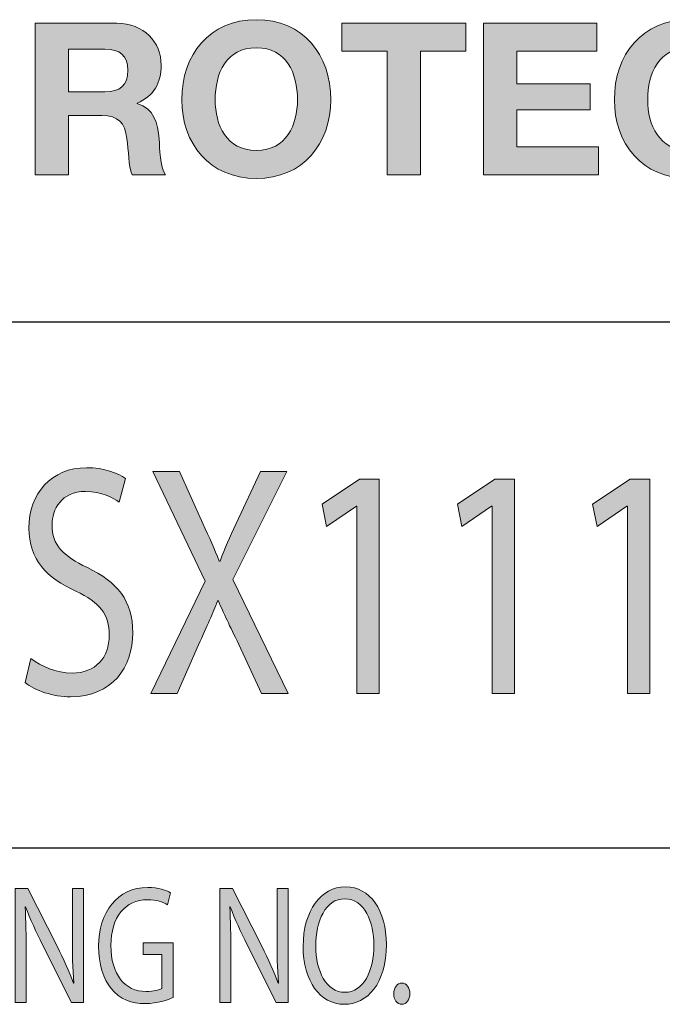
# Model space of a CAD drawing. Header units: inches. Extents: x -3.1 to 15.2, y -1.5 to 10.6.
# Tile 72 of 88: x 12.205 to 12.679, y -0.442 to 0.283. Entities that reach past the tile are written whole.
import ezdxf

# ---------------------------------------------------------------- set-up
doc = ezdxf.new("R2010")
doc.units = ezdxf.units.IN
doc.header["$MEASUREMENT"] = 0
doc.layers.add('chop', color=7, linetype='Continuous')

# ---------------------------------------------------------------- blocks, each defined once
blk = doc.blocks.new('block 3071')
at = {"layer": 'chop', "true_color": 0xffffff}
h = blk.add_hatch(color=7, dxfattribs=at)
h.dxf.hatch_style = 2
edge = h.paths.add_edge_path()
edge.add_spline(control_points=[(11.91813, -0.35825), (11.92341, -0.35725), (11.92969, -0.3565), (11.93656, -0.3565), (11.94902, -0.3565), (11.95787, -0.36011), (11.96376, -0.36696), (11.96973, -0.37379), (11.97321, -0.3835), (11.97321, -0.39705), (11.97321, -0.41074), (11.96984, -0.42194), (11.96356, -0.42965), (11.95728, -0.43749), (11.94691, -0.44172), (11.93387, -0.44172), (11.92769, -0.44172), (11.92251, -0.44135), (11.91813, -0.44073), (11.91813, -0.44073), (11.91813, -0.35825), (11.91813, -0.35825)], knot_values=[0, 0, 0, 0, 1, 1, 1, 2, 2, 2, 3, 3, 3, 4, 4, 4, 5, 5, 5, 6, 6, 6, 7, 7, 7, 7], degree=3, periodic=1)
edge = h.paths.add_edge_path()
edge.add_spline(control_points=[(11.9268, -0.43239), (11.929, -0.43289), (11.93218, -0.43301), (11.93556, -0.43301), (11.95409, -0.43301), (11.96415, -0.42007), (11.96415, -0.39743), (11.96425, -0.37766), (11.95528, -0.36509), (11.93696, -0.36509), (11.93248, -0.36509), (11.92909, -0.36559), (11.9268, -0.36621), (11.9268, -0.36621), (11.9268, -0.43239), (11.9268, -0.43239)], knot_values=[0, 0, 0, 0, 1, 1, 1, 2, 2, 2, 3, 3, 3, 4, 4, 4, 5, 5, 5, 5], degree=3, periodic=1)
h = blk.add_hatch(color=7, dxfattribs=at)
h.dxf.hatch_style = 2
edge = h.paths.add_edge_path()
edge.add_spline(control_points=[(11.9844, -0.35825), (11.98878, -0.35712), (11.99506, -0.3565), (12.00104, -0.3565), (12.01031, -0.3565), (12.01628, -0.35862), (12.02047, -0.36335), (12.02384, -0.36708), (12.02574, -0.3728), (12.02574, -0.37927), (12.02574, -0.39034), (12.02017, -0.39768), (12.01309, -0.40066), (12.01309, -0.40066), (12.01309, -0.40104), (12.01309, -0.40104), (12.01827, -0.40328), (12.02136, -0.40925), (12.02295, -0.41796), (12.02515, -0.42965), (12.02673, -0.43774), (12.02813, -0.44097), (12.02813, -0.44097), (12.01917, -0.44097), (12.01917, -0.44097), (12.01807, -0.43861), (12.01657, -0.4314), (12.01469, -0.42094), (12.0127, -0.40937), (12.0091, -0.40502), (12.00123, -0.40465), (12.00123, -0.40465), (11.99307, -0.40465), (11.99307, -0.40465), (11.99307, -0.40465), (11.99307, -0.44097), (11.99307, -0.44097), (11.99307, -0.44097), (11.9844, -0.44097), (11.9844, -0.44097), (11.9844, -0.44097), (11.9844, -0.35825), (11.9844, -0.35825)], knot_values=[0, 0, 0, 0, 1, 1, 1, 2, 2, 2, 3, 3, 3, 4, 4, 4, 5, 5, 5, 6, 6, 6, 7, 7, 7, 8, 8, 8, 9, 9, 9, 10, 10, 10, 11, 11, 11, 12, 12, 12, 13, 13, 13, 14, 14, 14, 14], degree=3, periodic=1)
edge = h.paths.add_edge_path()
edge.add_spline(control_points=[(11.99307, -0.39643), (11.99307, -0.39643), (12.00194, -0.39643), (12.00194, -0.39643), (12.0112, -0.39643), (12.01708, -0.3901), (12.01708, -0.38051), (12.01708, -0.3697), (12.0108, -0.36496), (12.00164, -0.36484), (11.99745, -0.36484), (11.99447, -0.36534), (11.99307, -0.36583), (11.99307, -0.36583), (11.99307, -0.39643), (11.99307, -0.39643)], knot_values=[0, 0, 0, 0, 1, 1, 1, 2, 2, 2, 3, 3, 3, 4, 4, 4, 5, 5, 5, 5], degree=3, periodic=1)
h = blk.add_hatch(color=7, dxfattribs=at)
h.dxf.hatch_style = 2
h.paths.add_polyline_path([(12.04929, -0.41461), (12.04232, -0.44097), (12.03335, -0.44097), (12.05615, -0.35712), (12.06661, -0.35712), (12.08952, -0.44097), (12.08027, -0.44097), (12.07309, -0.41461)])
edge = h.paths.add_edge_path()
edge.add_spline(control_points=[(12.0713, -0.40614), (12.0713, -0.40614), (12.06472, -0.38201), (12.06472, -0.38201), (12.06323, -0.37653), (12.06223, -0.37155), (12.06124, -0.3667), (12.06124, -0.3667), (12.06104, -0.3667), (12.06104, -0.3667), (12.06005, -0.37168), (12.05895, -0.37678), (12.05764, -0.38188), (12.05764, -0.38188), (12.05108, -0.40614), (12.05108, -0.40614), (12.05108, -0.40614), (12.0713, -0.40614), (12.0713, -0.40614)], knot_values=[0, 0, 0, 0, 1, 1, 1, 2, 2, 2, 3, 3, 3, 4, 4, 4, 5, 5, 5, 6, 6, 6, 6], degree=3, periodic=1)
h = blk.add_hatch(color=7, dxfattribs=at)
h.dxf.hatch_style = 2
edge = h.paths.add_edge_path()
edge.add_spline(control_points=[(12.10501, -0.44097), (12.10501, -0.44097), (12.08797, -0.35712), (12.08797, -0.35712), (12.08797, -0.35712), (12.09714, -0.35712), (12.09714, -0.35712), (12.09714, -0.35712), (12.1051, -0.39955), (12.1051, -0.39955), (12.1071, -0.40999), (12.10889, -0.42045), (12.11008, -0.42853), (12.11008, -0.42853), (12.11028, -0.42853), (12.11028, -0.42853), (12.11138, -0.42019), (12.11347, -0.41025), (12.11576, -0.39943), (12.11576, -0.39943), (12.12473, -0.35712), (12.12473, -0.35712), (12.12473, -0.35712), (12.13379, -0.35712), (12.13379, -0.35712), (12.13379, -0.35712), (12.14195, -0.39967), (12.14195, -0.39967), (12.14385, -0.40963), (12.14564, -0.41957), (12.14665, -0.42841), (12.14665, -0.42841), (12.14684, -0.42841), (12.14684, -0.42841), (12.14823, -0.4192), (12.15013, -0.40987), (12.15222, -0.39943), (12.15222, -0.39943), (12.16108, -0.35712), (12.16108, -0.35712), (12.16108, -0.35712), (12.16995, -0.35712), (12.16995, -0.35712), (12.16995, -0.35712), (12.15092, -0.44097), (12.15092, -0.44097), (12.15092, -0.44097), (12.14186, -0.44097), (12.14186, -0.44097), (12.14186, -0.44097), (12.1334, -0.39731), (12.1334, -0.39731), (12.13131, -0.38661), (12.12991, -0.3784), (12.12901, -0.36994), (12.12901, -0.36994), (12.12881, -0.36994), (12.12881, -0.36994), (12.12762, -0.37827), (12.12613, -0.38649), (12.12363, -0.39731), (12.12363, -0.39731), (12.11407, -0.44097), (12.11407, -0.44097), (12.11407, -0.44097), (12.10501, -0.44097), (12.10501, -0.44097)], knot_values=[0, 0, 0, 0, 1, 1, 1, 2, 2, 2, 3, 3, 3, 4, 4, 4, 5, 5, 5, 6, 6, 6, 7, 7, 7, 8, 8, 8, 9, 9, 9, 10, 10, 10, 11, 11, 11, 12, 12, 12, 13, 13, 13, 14, 14, 14, 15, 15, 15, 16, 16, 16, 17, 17, 17, 18, 18, 18, 19, 19, 19, 20, 20, 20, 21, 21, 21, 22, 22, 22, 22], degree=3, periodic=1)
h = blk.add_hatch(color=7, dxfattribs=at)
h.dxf.hatch_style = 2
h.paths.add_polyline_path([(12.18689, -0.35712), (12.18689, -0.44097), (12.17822, -0.44097), (12.17822, -0.35712)])
h = blk.add_hatch(color=7, dxfattribs=at)
h.dxf.hatch_style = 2
edge = h.paths.add_edge_path()
edge.add_spline(control_points=[(12.20201, -0.44097), (12.20201, -0.44097), (12.20201, -0.35712), (12.20201, -0.35712), (12.20201, -0.35712), (12.21148, -0.35712), (12.21148, -0.35712), (12.21148, -0.35712), (12.23299, -0.39955), (12.23299, -0.39955), (12.23797, -0.40937), (12.24186, -0.41821), (12.24505, -0.42678), (12.24505, -0.42678), (12.24524, -0.42666), (12.24524, -0.42666), (12.24445, -0.41547), (12.24425, -0.40527), (12.24425, -0.39221), (12.24425, -0.39221), (12.24425, -0.35712), (12.24425, -0.35712), (12.24425, -0.35712), (12.25241, -0.35712), (12.25241, -0.35712), (12.25241, -0.35712), (12.25241, -0.44097), (12.25241, -0.44097), (12.25241, -0.44097), (12.24365, -0.44097), (12.24365, -0.44097), (12.24365, -0.44097), (12.22233, -0.39842), (12.22233, -0.39842), (12.21765, -0.38909), (12.21318, -0.37952), (12.20978, -0.37044), (12.20978, -0.37044), (12.20949, -0.37056), (12.20949, -0.37056), (12.20999, -0.38113), (12.21018, -0.39121), (12.21018, -0.40514), (12.21018, -0.40514), (12.21018, -0.44097), (12.21018, -0.44097), (12.21018, -0.44097), (12.20201, -0.44097), (12.20201, -0.44097)], knot_values=[0, 0, 0, 0, 1, 1, 1, 2, 2, 2, 3, 3, 3, 4, 4, 4, 5, 5, 5, 6, 6, 6, 7, 7, 7, 8, 8, 8, 9, 9, 9, 10, 10, 10, 11, 11, 11, 12, 12, 12, 13, 13, 13, 14, 14, 14, 15, 15, 15, 16, 16, 16, 16], degree=3, periodic=1)
h = blk.add_hatch(color=7, dxfattribs=at)
h.dxf.hatch_style = 2
edge = h.paths.add_edge_path()
edge.add_spline(control_points=[(12.31858, -0.43724), (12.3147, -0.43898), (12.30703, -0.44184), (12.29796, -0.44184), (12.2878, -0.44184), (12.27943, -0.43861), (12.27287, -0.43077), (12.26709, -0.4238), (12.2635, -0.41261), (12.2635, -0.39955), (12.2636, -0.37454), (12.27734, -0.35626), (12.29986, -0.35626), (12.30763, -0.35626), (12.31371, -0.35837), (12.3166, -0.36011), (12.3166, -0.36011), (12.31449, -0.36894), (12.31449, -0.36894), (12.31091, -0.36696), (12.30644, -0.36534), (12.29966, -0.36534), (12.28333, -0.36534), (12.27266, -0.37802), (12.27266, -0.39905), (12.27266, -0.42032), (12.28292, -0.43289), (12.29856, -0.43289), (12.30424, -0.43289), (12.30812, -0.43188), (12.31011, -0.43065), (12.31011, -0.43065), (12.31011, -0.40564), (12.31011, -0.40564), (12.31011, -0.40564), (12.29647, -0.40564), (12.29647, -0.40564), (12.29647, -0.40564), (12.29647, -0.39693), (12.29647, -0.39693), (12.29647, -0.39693), (12.31858, -0.39693), (12.31858, -0.39693), (12.31858, -0.39693), (12.31858, -0.43724), (12.31858, -0.43724)], knot_values=[0, 0, 0, 0, 1, 1, 1, 2, 2, 2, 3, 3, 3, 4, 4, 4, 5, 5, 5, 6, 6, 6, 7, 7, 7, 8, 8, 8, 9, 9, 9, 10, 10, 10, 11, 11, 11, 12, 12, 12, 13, 13, 13, 14, 14, 14, 15, 15, 15, 15], degree=3, periodic=1)
h = blk.add_hatch(color=7, dxfattribs=at)
h.dxf.hatch_style = 2
edge = h.paths.add_edge_path()
edge.add_spline(control_points=[(12.35285, -0.44097), (12.35285, -0.44097), (12.35285, -0.35712), (12.35285, -0.35712), (12.35285, -0.35712), (12.36232, -0.35712), (12.36232, -0.35712), (12.36232, -0.35712), (12.38383, -0.39955), (12.38383, -0.39955), (12.38881, -0.40937), (12.3927, -0.41821), (12.39589, -0.42678), (12.39589, -0.42678), (12.39608, -0.42666), (12.39608, -0.42666), (12.39529, -0.41547), (12.39509, -0.40527), (12.39509, -0.39221), (12.39509, -0.39221), (12.39509, -0.35712), (12.39509, -0.35712), (12.39509, -0.35712), (12.40325, -0.35712), (12.40325, -0.35712), (12.40325, -0.35712), (12.40325, -0.44097), (12.40325, -0.44097), (12.40325, -0.44097), (12.39449, -0.44097), (12.39449, -0.44097), (12.39449, -0.44097), (12.37317, -0.39842), (12.37317, -0.39842), (12.36849, -0.38909), (12.36401, -0.37952), (12.36062, -0.37044), (12.36062, -0.37044), (12.36032, -0.37056), (12.36032, -0.37056), (12.36083, -0.38113), (12.36102, -0.39121), (12.36102, -0.40514), (12.36102, -0.40514), (12.36102, -0.44097), (12.36102, -0.44097), (12.36102, -0.44097), (12.35285, -0.44097), (12.35285, -0.44097)], knot_values=[0, 0, 0, 0, 1, 1, 1, 2, 2, 2, 3, 3, 3, 4, 4, 4, 5, 5, 5, 6, 6, 6, 7, 7, 7, 8, 8, 8, 9, 9, 9, 10, 10, 10, 11, 11, 11, 12, 12, 12, 13, 13, 13, 14, 14, 14, 15, 15, 15, 16, 16, 16, 16], degree=3, periodic=1)
h = blk.add_hatch(color=7, dxfattribs=at)
h.dxf.hatch_style = 2
edge = h.paths.add_edge_path()
edge.add_spline(control_points=[(12.47569, -0.39818), (12.47569, -0.42704), (12.46166, -0.44234), (12.44453, -0.44234), (12.42678, -0.44234), (12.41433, -0.42517), (12.41433, -0.39979), (12.41433, -0.37317), (12.42759, -0.35575), (12.44552, -0.35575), (12.46384, -0.35575), (12.47569, -0.37329), (12.47569, -0.39818)], knot_values=[0, 0, 0, 0, 1, 1, 1, 2, 2, 2, 3, 3, 3, 4, 4, 4, 4], degree=3, periodic=1)
edge = h.paths.add_edge_path()
edge.add_spline(control_points=[(12.4236, -0.39955), (12.4236, -0.41747), (12.43137, -0.43351), (12.44501, -0.43351), (12.45877, -0.43351), (12.46653, -0.41771), (12.46653, -0.39868), (12.46653, -0.38201), (12.45955, -0.36458), (12.44512, -0.36458), (12.43077, -0.36458), (12.4236, -0.38113), (12.4236, -0.39955)], knot_values=[0, 0, 0, 0, 1, 1, 1, 2, 2, 2, 3, 3, 3, 4, 4, 4, 4], degree=3, periodic=1)
h = blk.add_hatch(color=7, dxfattribs=at)
h.dxf.hatch_style = 2
edge = h.paths.add_edge_path()
edge.add_spline(control_points=[(12.48111, -0.4345), (12.48111, -0.4299), (12.48359, -0.42666), (12.48709, -0.42666), (12.49057, -0.42666), (12.49296, -0.4299), (12.49296, -0.4345), (12.49296, -0.43898), (12.49067, -0.44234), (12.48698, -0.44234), (12.48349, -0.44234), (12.48111, -0.43898), (12.48111, -0.4345)], knot_values=[0, 0, 0, 0, 1, 1, 1, 2, 2, 2, 3, 3, 3, 4, 4, 4, 4], degree=3, periodic=1)
at = {"layer": 'chop', "lineweight": 0}
for points in [[(12.04929, -0.41461), (12.04232, -0.44097), (12.03335, -0.44097), (12.05615, -0.35712), (12.06661, -0.35712), (12.08952, -0.44097), (12.08027, -0.44097), (12.07309, -0.41461), (12.04929, -0.41461)], [(12.18689, -0.35712), (12.18689, -0.44097), (12.17822, -0.44097), (12.17822, -0.35712), (12.18689, -0.35712)]]:
    blk.add_lwpolyline(points, dxfattribs=at)
for points, knots in [([(11.91813, -0.35825), (11.92341, -0.35725), (11.92969, -0.3565), (11.93656, -0.3565), (11.94902, -0.3565), (11.95787, -0.36011), (11.96376, -0.36696), (11.96973, -0.37379), (11.97321, -0.3835), (11.97321, -0.39705), (11.97321, -0.41074), (11.96984, -0.42194), (11.96356, -0.42965), (11.95728, -0.43749), (11.94691, -0.44172), (11.93387, -0.44172), (11.92769, -0.44172), (11.92251, -0.44135), (11.91813, -0.44073), (11.91813, -0.44073), (11.91813, -0.35825), (11.91813, -0.35825)], [0, 0, 0, 0, 1, 1, 1, 2, 2, 2, 3, 3, 3, 4, 4, 4, 5, 5, 5, 6, 6, 6, 7, 7, 7, 7]), ([(11.9844, -0.35825), (11.98878, -0.35712), (11.99506, -0.3565), (12.00104, -0.3565), (12.01031, -0.3565), (12.01628, -0.35862), (12.02047, -0.36335), (12.02384, -0.36708), (12.02574, -0.3728), (12.02574, -0.37927), (12.02574, -0.39034), (12.02017, -0.39768), (12.01309, -0.40066), (12.01309, -0.40066), (12.01309, -0.40104), (12.01309, -0.40104), (12.01827, -0.40328), (12.02136, -0.40925), (12.02295, -0.41796), (12.02515, -0.42965), (12.02673, -0.43774), (12.02813, -0.44097), (12.02813, -0.44097), (12.01917, -0.44097), (12.01917, -0.44097), (12.01807, -0.43861), (12.01657, -0.4314), (12.01469, -0.42094), (12.0127, -0.40937), (12.0091, -0.40502), (12.00123, -0.40465), (12.00123, -0.40465), (11.99307, -0.40465), (11.99307, -0.40465), (11.99307, -0.40465), (11.99307, -0.44097), (11.99307, -0.44097), (11.99307, -0.44097), (11.9844, -0.44097), (11.9844, -0.44097), (11.9844, -0.44097), (11.9844, -0.35825), (11.9844, -0.35825)], [0, 0, 0, 0, 1, 1, 1, 2, 2, 2, 3, 3, 3, 4, 4, 4, 5, 5, 5, 6, 6, 6, 7, 7, 7, 8, 8, 8, 9, 9, 9, 10, 10, 10, 11, 11, 11, 12, 12, 12, 13, 13, 13, 14, 14, 14, 14]), ([(12.10501, -0.44097), (12.10501, -0.44097), (12.08797, -0.35712), (12.08797, -0.35712), (12.08797, -0.35712), (12.09714, -0.35712), (12.09714, -0.35712), (12.09714, -0.35712), (12.1051, -0.39955), (12.1051, -0.39955), (12.1071, -0.40999), (12.10889, -0.42045), (12.11008, -0.42853), (12.11008, -0.42853), (12.11028, -0.42853), (12.11028, -0.42853), (12.11138, -0.42019), (12.11347, -0.41025), (12.11576, -0.39943), (12.11576, -0.39943), (12.12473, -0.35712), (12.12473, -0.35712), (12.12473, -0.35712), (12.13379, -0.35712), (12.13379, -0.35712), (12.13379, -0.35712), (12.14195, -0.39967), (12.14195, -0.39967), (12.14385, -0.40963), (12.14564, -0.41957), (12.14665, -0.42841), (12.14665, -0.42841), (12.14684, -0.42841), (12.14684, -0.42841), (12.14823, -0.4192), (12.15013, -0.40987), (12.15222, -0.39943), (12.15222, -0.39943), (12.16108, -0.35712), (12.16108, -0.35712), (12.16108, -0.35712), (12.16995, -0.35712), (12.16995, -0.35712), (12.16995, -0.35712), (12.15092, -0.44097), (12.15092, -0.44097), (12.15092, -0.44097), (12.14186, -0.44097), (12.14186, -0.44097), (12.14186, -0.44097), (12.1334, -0.39731), (12.1334, -0.39731), (12.13131, -0.38661), (12.12991, -0.3784), (12.12901, -0.36994), (12.12901, -0.36994), (12.12881, -0.36994), (12.12881, -0.36994), (12.12762, -0.37827), (12.12613, -0.38649), (12.12363, -0.39731), (12.12363, -0.39731), (12.11407, -0.44097), (12.11407, -0.44097), (12.11407, -0.44097), (12.10501, -0.44097), (12.10501, -0.44097)], [0, 0, 0, 0, 1, 1, 1, 2, 2, 2, 3, 3, 3, 4, 4, 4, 5, 5, 5, 6, 6, 6, 7, 7, 7, 8, 8, 8, 9, 9, 9, 10, 10, 10, 11, 11, 11, 12, 12, 12, 13, 13, 13, 14, 14, 14, 15, 15, 15, 16, 16, 16, 17, 17, 17, 18, 18, 18, 19, 19, 19, 20, 20, 20, 21, 21, 21, 22, 22, 22, 22]), ([(12.20201, -0.44097), (12.20201, -0.44097), (12.20201, -0.35712), (12.20201, -0.35712), (12.20201, -0.35712), (12.21148, -0.35712), (12.21148, -0.35712), (12.21148, -0.35712), (12.23299, -0.39955), (12.23299, -0.39955), (12.23797, -0.40937), (12.24186, -0.41821), (12.24505, -0.42678), (12.24505, -0.42678), (12.24524, -0.42666), (12.24524, -0.42666), (12.24445, -0.41547), (12.24425, -0.40527), (12.24425, -0.39221), (12.24425, -0.39221), (12.24425, -0.35712), (12.24425, -0.35712), (12.24425, -0.35712), (12.25241, -0.35712), (12.25241, -0.35712), (12.25241, -0.35712), (12.25241, -0.44097), (12.25241, -0.44097), (12.25241, -0.44097), (12.24365, -0.44097), (12.24365, -0.44097), (12.24365, -0.44097), (12.22233, -0.39842), (12.22233, -0.39842), (12.21765, -0.38909), (12.21318, -0.37952), (12.20978, -0.37044), (12.20978, -0.37044), (12.20949, -0.37056), (12.20949, -0.37056), (12.20999, -0.38113), (12.21018, -0.39121), (12.21018, -0.40514), (12.21018, -0.40514), (12.21018, -0.44097), (12.21018, -0.44097), (12.21018, -0.44097), (12.20201, -0.44097), (12.20201, -0.44097)], [0, 0, 0, 0, 1, 1, 1, 2, 2, 2, 3, 3, 3, 4, 4, 4, 5, 5, 5, 6, 6, 6, 7, 7, 7, 8, 8, 8, 9, 9, 9, 10, 10, 10, 11, 11, 11, 12, 12, 12, 13, 13, 13, 14, 14, 14, 15, 15, 15, 16, 16, 16, 16]), ([(12.31858, -0.43724), (12.3147, -0.43898), (12.30703, -0.44184), (12.29796, -0.44184), (12.2878, -0.44184), (12.27943, -0.43861), (12.27287, -0.43077), (12.26709, -0.4238), (12.2635, -0.41261), (12.2635, -0.39955), (12.2636, -0.37454), (12.27734, -0.35626), (12.29986, -0.35626), (12.30763, -0.35626), (12.31371, -0.35837), (12.3166, -0.36011), (12.3166, -0.36011), (12.31449, -0.36894), (12.31449, -0.36894), (12.31091, -0.36696), (12.30644, -0.36534), (12.29966, -0.36534), (12.28333, -0.36534), (12.27266, -0.37802), (12.27266, -0.39905), (12.27266, -0.42032), (12.28292, -0.43289), (12.29856, -0.43289), (12.30424, -0.43289), (12.30812, -0.43188), (12.31011, -0.43065), (12.31011, -0.43065), (12.31011, -0.40564), (12.31011, -0.40564), (12.31011, -0.40564), (12.29647, -0.40564), (12.29647, -0.40564), (12.29647, -0.40564), (12.29647, -0.39693), (12.29647, -0.39693), (12.29647, -0.39693), (12.31858, -0.39693), (12.31858, -0.39693), (12.31858, -0.39693), (12.31858, -0.43724), (12.31858, -0.43724)], [0, 0, 0, 0, 1, 1, 1, 2, 2, 2, 3, 3, 3, 4, 4, 4, 5, 5, 5, 6, 6, 6, 7, 7, 7, 8, 8, 8, 9, 9, 9, 10, 10, 10, 11, 11, 11, 12, 12, 12, 13, 13, 13, 14, 14, 14, 15, 15, 15, 15]), ([(12.35285, -0.44097), (12.35285, -0.44097), (12.35285, -0.35712), (12.35285, -0.35712), (12.35285, -0.35712), (12.36232, -0.35712), (12.36232, -0.35712), (12.36232, -0.35712), (12.38383, -0.39955), (12.38383, -0.39955), (12.38881, -0.40937), (12.3927, -0.41821), (12.39589, -0.42678), (12.39589, -0.42678), (12.39608, -0.42666), (12.39608, -0.42666), (12.39529, -0.41547), (12.39509, -0.40527), (12.39509, -0.39221), (12.39509, -0.39221), (12.39509, -0.35712), (12.39509, -0.35712), (12.39509, -0.35712), (12.40325, -0.35712), (12.40325, -0.35712), (12.40325, -0.35712), (12.40325, -0.44097), (12.40325, -0.44097), (12.40325, -0.44097), (12.39449, -0.44097), (12.39449, -0.44097), (12.39449, -0.44097), (12.37317, -0.39842), (12.37317, -0.39842), (12.36849, -0.38909), (12.36401, -0.37952), (12.36062, -0.37044), (12.36062, -0.37044), (12.36032, -0.37056), (12.36032, -0.37056), (12.36083, -0.38113), (12.36102, -0.39121), (12.36102, -0.40514), (12.36102, -0.40514), (12.36102, -0.44097), (12.36102, -0.44097), (12.36102, -0.44097), (12.35285, -0.44097), (12.35285, -0.44097)], [0, 0, 0, 0, 1, 1, 1, 2, 2, 2, 3, 3, 3, 4, 4, 4, 5, 5, 5, 6, 6, 6, 7, 7, 7, 8, 8, 8, 9, 9, 9, 10, 10, 10, 11, 11, 11, 12, 12, 12, 13, 13, 13, 14, 14, 14, 15, 15, 15, 16, 16, 16, 16]), ([(12.47569, -0.39818), (12.47569, -0.42704), (12.46166, -0.44234), (12.44453, -0.44234), (12.42678, -0.44234), (12.41433, -0.42517), (12.41433, -0.39979), (12.41433, -0.37317), (12.42759, -0.35575), (12.44552, -0.35575), (12.46384, -0.35575), (12.47569, -0.37329), (12.47569, -0.39818)], [0, 0, 0, 0, 1, 1, 1, 2, 2, 2, 3, 3, 3, 4, 4, 4, 4]), ([(11.9268, -0.43239), (11.929, -0.43289), (11.93218, -0.43301), (11.93556, -0.43301), (11.95409, -0.43301), (11.96415, -0.42007), (11.96415, -0.39743), (11.96425, -0.37766), (11.95528, -0.36509), (11.93696, -0.36509), (11.93248, -0.36509), (11.92909, -0.36559), (11.9268, -0.36621), (11.9268, -0.36621), (11.9268, -0.43239), (11.9268, -0.43239)], [0, 0, 0, 0, 1, 1, 1, 2, 2, 2, 3, 3, 3, 4, 4, 4, 5, 5, 5, 5]), ([(11.99307, -0.39643), (11.99307, -0.39643), (12.00194, -0.39643), (12.00194, -0.39643), (12.0112, -0.39643), (12.01708, -0.3901), (12.01708, -0.38051), (12.01708, -0.3697), (12.0108, -0.36496), (12.00164, -0.36484), (11.99745, -0.36484), (11.99447, -0.36534), (11.99307, -0.36583), (11.99307, -0.36583), (11.99307, -0.39643), (11.99307, -0.39643)], [0, 0, 0, 0, 1, 1, 1, 2, 2, 2, 3, 3, 3, 4, 4, 4, 5, 5, 5, 5]), ([(12.0713, -0.40614), (12.0713, -0.40614), (12.06472, -0.38201), (12.06472, -0.38201), (12.06323, -0.37653), (12.06223, -0.37155), (12.06124, -0.3667), (12.06124, -0.3667), (12.06104, -0.3667), (12.06104, -0.3667), (12.06005, -0.37168), (12.05895, -0.37678), (12.05764, -0.38188), (12.05764, -0.38188), (12.05108, -0.40614), (12.05108, -0.40614), (12.05108, -0.40614), (12.0713, -0.40614), (12.0713, -0.40614)], [0, 0, 0, 0, 1, 1, 1, 2, 2, 2, 3, 3, 3, 4, 4, 4, 5, 5, 5, 6, 6, 6, 6]), ([(12.4236, -0.39955), (12.4236, -0.41747), (12.43137, -0.43351), (12.44501, -0.43351), (12.45877, -0.43351), (12.46653, -0.41771), (12.46653, -0.39868), (12.46653, -0.38201), (12.45955, -0.36458), (12.44512, -0.36458), (12.43077, -0.36458), (12.4236, -0.38113), (12.4236, -0.39955)], [0, 0, 0, 0, 1, 1, 1, 2, 2, 2, 3, 3, 3, 4, 4, 4, 4]), ([(12.48111, -0.4345), (12.48111, -0.4299), (12.48359, -0.42666), (12.48709, -0.42666), (12.49057, -0.42666), (12.49296, -0.4299), (12.49296, -0.4345), (12.49296, -0.43898), (12.49067, -0.44234), (12.48698, -0.44234), (12.48349, -0.44234), (12.48111, -0.43898), (12.48111, -0.4345)], [0, 0, 0, 0, 1, 1, 1, 2, 2, 2, 3, 3, 3, 4, 4, 4, 4])]:
    blk.add_open_spline(points, degree=3, knots=knots, dxfattribs=at)
blk = doc.blocks.new('block 3070')
at = {"layer": 'chop'}
blk.add_blockref('block 3071', (0, 0), dxfattribs=at)
blk = doc.blocks.new('block 3125')
at = {"layer": 'chop', "true_color": 0xffffff}
h = blk.add_hatch(color=7, dxfattribs=at)
h.dxf.hatch_style = 2
edge = h.paths.add_edge_path()
edge.add_spline(control_points=[(12.21375, -0.18764), (12.22133, -0.19347), (12.23239, -0.19832), (12.24406, -0.19832), (12.26135, -0.19832), (12.27146, -0.1869), (12.27146, -0.1704), (12.27146, -0.15508), (12.26447, -0.14635), (12.24679, -0.13784), (12.22541, -0.12838), (12.21219, -0.11453), (12.21219, -0.09146), (12.21219, -0.06596), (12.2291, -0.04701), (12.25456, -0.04701), (12.26797, -0.04701), (12.27768, -0.0509), (12.28352, -0.05503), (12.28352, -0.05503), (12.27885, -0.07227), (12.27885, -0.07227), (12.27458, -0.06936), (12.26583, -0.06449), (12.25397, -0.06449), (12.2361, -0.06449), (12.22929, -0.07785), (12.22929, -0.08903), (12.22929, -0.10433), (12.23726, -0.11186), (12.25533, -0.12061), (12.27749, -0.13129), (12.28876, -0.14465), (12.28876, -0.16869), (12.28876, -0.19396), (12.27379, -0.21581), (12.24289, -0.21581), (12.23027, -0.21581), (12.21647, -0.2112), (12.20947, -0.20536), (12.20947, -0.20536), (12.21375, -0.18764), (12.21375, -0.18764)], knot_values=[0, 0, 0, 0, 1, 1, 1, 2, 2, 2, 3, 3, 3, 4, 4, 4, 5, 5, 5, 6, 6, 6, 7, 7, 7, 8, 8, 8, 9, 9, 9, 10, 10, 10, 11, 11, 11, 12, 12, 12, 13, 13, 13, 14, 14, 14, 14], degree=3, periodic=1)
h = blk.add_hatch(color=7, dxfattribs=at)
h.dxf.hatch_style = 2
edge = h.paths.add_edge_path()
edge.add_spline(control_points=[(12.3836, -0.21338), (12.3836, -0.21338), (12.36689, -0.17719), (12.36689, -0.17719), (12.36008, -0.16334), (12.35581, -0.15436), (12.35173, -0.14488), (12.35173, -0.14488), (12.35135, -0.14488), (12.35135, -0.14488), (12.34764, -0.15436), (12.34395, -0.1631), (12.33716, -0.17744), (12.33716, -0.17744), (12.32141, -0.21338), (12.32141, -0.21338), (12.32141, -0.21338), (12.30197, -0.21338), (12.30197, -0.21338), (12.30197, -0.21338), (12.34201, -0.13056), (12.34201, -0.13056), (12.34201, -0.13056), (12.30353, -0.04968), (12.30353, -0.04968), (12.30353, -0.04968), (12.32316, -0.04968), (12.32316, -0.04968), (12.32316, -0.04968), (12.34045, -0.08805), (12.34045, -0.08805), (12.34531, -0.09874), (12.34901, -0.107), (12.35251, -0.11575), (12.35251, -0.11575), (12.35308, -0.11575), (12.35308, -0.11575), (12.35678, -0.10602), (12.36008, -0.0985), (12.36495, -0.08805), (12.36495, -0.08805), (12.38283, -0.04968), (12.38283, -0.04968), (12.38283, -0.04968), (12.40226, -0.04968), (12.40226, -0.04968), (12.40226, -0.04968), (12.36241, -0.12934), (12.36241, -0.12934), (12.36241, -0.12934), (12.40323, -0.21338), (12.40323, -0.21338), (12.40323, -0.21338), (12.3836, -0.21338), (12.3836, -0.21338)], knot_values=[0, 0, 0, 0, 1, 1, 1, 2, 2, 2, 3, 3, 3, 4, 4, 4, 5, 5, 5, 6, 6, 6, 7, 7, 7, 8, 8, 8, 9, 9, 9, 10, 10, 10, 11, 11, 11, 12, 12, 12, 13, 13, 13, 14, 14, 14, 15, 15, 15, 16, 16, 16, 17, 17, 17, 18, 18, 18, 18], degree=3, periodic=1)
h = blk.add_hatch(color=7, dxfattribs=at)
h.dxf.hatch_style = 2
h.paths.add_polyline_path([(12.45394, -0.07543), (12.45356, -0.07543), (12.4316, -0.09025), (12.42829, -0.07397), (12.45589, -0.05551), (12.47046, -0.05551), (12.47046, -0.21338), (12.45394, -0.21338)])
h = blk.add_hatch(color=7, dxfattribs=at)
h.dxf.hatch_style = 2
h.paths.add_polyline_path([(12.55364, -0.07543), (12.55326, -0.07543), (12.5313, -0.09025), (12.52799, -0.07397), (12.5556, -0.05551), (12.57016, -0.05551), (12.57016, -0.21338), (12.55364, -0.21338)])
h = blk.add_hatch(color=7, dxfattribs=at)
h.dxf.hatch_style = 2
h.paths.add_polyline_path([(12.65333, -0.07543), (12.65295, -0.07543), (12.631, -0.09025), (12.62769, -0.07397), (12.65529, -0.05551), (12.66985, -0.05551), (12.66985, -0.21338), (12.65333, -0.21338)])
at = {"layer": 'chop', "lineweight": 0}
for points in [[(12.45394, -0.07543), (12.45356, -0.07543), (12.4316, -0.09025), (12.42829, -0.07397), (12.45589, -0.05551), (12.47046, -0.05551), (12.47046, -0.21338), (12.45394, -0.21338), (12.45394, -0.07543)], [(12.55364, -0.07543), (12.55326, -0.07543), (12.5313, -0.09025), (12.52799, -0.07397), (12.5556, -0.05551), (12.57016, -0.05551), (12.57016, -0.21338), (12.55364, -0.21338), (12.55364, -0.07543)], [(12.65333, -0.07543), (12.65295, -0.07543), (12.631, -0.09025), (12.62769, -0.07397), (12.65529, -0.05551), (12.66985, -0.05551), (12.66985, -0.21338), (12.65333, -0.21338), (12.65333, -0.07543)]]:
    blk.add_lwpolyline(points, dxfattribs=at)
for points, knots in [([(12.21375, -0.18764), (12.22133, -0.19347), (12.23239, -0.19832), (12.24406, -0.19832), (12.26135, -0.19832), (12.27146, -0.1869), (12.27146, -0.1704), (12.27146, -0.15508), (12.26447, -0.14635), (12.24679, -0.13784), (12.22541, -0.12838), (12.21219, -0.11453), (12.21219, -0.09146), (12.21219, -0.06596), (12.2291, -0.04701), (12.25456, -0.04701), (12.26797, -0.04701), (12.27768, -0.0509), (12.28352, -0.05503), (12.28352, -0.05503), (12.27885, -0.07227), (12.27885, -0.07227), (12.27458, -0.06936), (12.26583, -0.06449), (12.25397, -0.06449), (12.2361, -0.06449), (12.22929, -0.07785), (12.22929, -0.08903), (12.22929, -0.10433), (12.23726, -0.11186), (12.25533, -0.12061), (12.27749, -0.13129), (12.28876, -0.14465), (12.28876, -0.16869), (12.28876, -0.19396), (12.27379, -0.21581), (12.24289, -0.21581), (12.23027, -0.21581), (12.21647, -0.2112), (12.20947, -0.20536), (12.20947, -0.20536), (12.21375, -0.18764), (12.21375, -0.18764)], [0, 0, 0, 0, 1, 1, 1, 2, 2, 2, 3, 3, 3, 4, 4, 4, 5, 5, 5, 6, 6, 6, 7, 7, 7, 8, 8, 8, 9, 9, 9, 10, 10, 10, 11, 11, 11, 12, 12, 12, 13, 13, 13, 14, 14, 14, 14]), ([(12.3836, -0.21338), (12.3836, -0.21338), (12.36689, -0.17719), (12.36689, -0.17719), (12.36008, -0.16334), (12.35581, -0.15436), (12.35173, -0.14488), (12.35173, -0.14488), (12.35135, -0.14488), (12.35135, -0.14488), (12.34764, -0.15436), (12.34395, -0.1631), (12.33716, -0.17744), (12.33716, -0.17744), (12.32141, -0.21338), (12.32141, -0.21338), (12.32141, -0.21338), (12.30197, -0.21338), (12.30197, -0.21338), (12.30197, -0.21338), (12.34201, -0.13056), (12.34201, -0.13056), (12.34201, -0.13056), (12.30353, -0.04968), (12.30353, -0.04968), (12.30353, -0.04968), (12.32316, -0.04968), (12.32316, -0.04968), (12.32316, -0.04968), (12.34045, -0.08805), (12.34045, -0.08805), (12.34531, -0.09874), (12.34901, -0.107), (12.35251, -0.11575), (12.35251, -0.11575), (12.35308, -0.11575), (12.35308, -0.11575), (12.35678, -0.10602), (12.36008, -0.0985), (12.36495, -0.08805), (12.36495, -0.08805), (12.38283, -0.04968), (12.38283, -0.04968), (12.38283, -0.04968), (12.40226, -0.04968), (12.40226, -0.04968), (12.40226, -0.04968), (12.36241, -0.12934), (12.36241, -0.12934), (12.36241, -0.12934), (12.40323, -0.21338), (12.40323, -0.21338), (12.40323, -0.21338), (12.3836, -0.21338), (12.3836, -0.21338)], [0, 0, 0, 0, 1, 1, 1, 2, 2, 2, 3, 3, 3, 4, 4, 4, 5, 5, 5, 6, 6, 6, 7, 7, 7, 8, 8, 8, 9, 9, 9, 10, 10, 10, 11, 11, 11, 12, 12, 12, 13, 13, 13, 14, 14, 14, 15, 15, 15, 16, 16, 16, 17, 17, 17, 18, 18, 18, 18])]:
    blk.add_open_spline(points, degree=3, knots=knots, dxfattribs=at)
blk = doc.blocks.new('block 3124')
at = {"layer": 'chop'}
blk.add_blockref('block 3125', (0, 0), dxfattribs=at)
blk = doc.blocks.new('block 3146')
at = {"layer": 'chop', "color": 7, "lineweight": 30, "true_color": 0xffffff}
blk.add_lwpolyline([(14.71133, -0.32723), (7.85146, -0.32723)], dxfattribs=at)
blk = doc.blocks.new('block 3148')
at = {"layer": 'chop', "color": 7, "lineweight": 30, "true_color": 0xffffff}
blk.add_lwpolyline([(10.01853, 0.06038), (14.72292, 0.06038)], dxfattribs=at)
blk = doc.blocks.new('block 3065')
at = {"layer": 'chop'}
for name in ['block 3148', 'block 3124', 'block 3146', 'block 3070']:
    blk.add_blockref(name, (0, 0), dxfattribs=at)
blk = doc.blocks.new('block 3184')
at = {"layer": 'chop', "true_color": 0x231f20}
h = blk.add_hatch(color=179, dxfattribs=at)
h.dxf.hatch_style = 2
edge = h.paths.add_edge_path()
edge.add_spline(control_points=[(12.37983, 0.28307), (12.41439, 0.28307), (12.43473, 0.25728), (12.43473, 0.22412), (12.43473, 0.19189), (12.41439, 0.16608), (12.37983, 0.16608), (12.34525, 0.16608), (12.32491, 0.19189), (12.32491, 0.22412), (12.32491, 0.25728), (12.34525, 0.28307), (12.37983, 0.28307)], knot_values=[0, 0, 0, 0, 0.013889, 0.013889, 0.013889, 0.027778, 0.027778, 0.027778, 0.041667, 0.041667, 0.041667, 0.055556, 0.055556, 0.055556, 0.055556], degree=3, periodic=0)
edge.add_line((12.37983, 0.28307), (12.37983, 0.28307))
edge = h.paths.add_edge_path()
edge.add_spline(control_points=[(12.37983, 0.18672), (12.40188, 0.18672), (12.41018, 0.20549), (12.41018, 0.22412), (12.41018, 0.24366), (12.40188, 0.26243), (12.37983, 0.26243), (12.35778, 0.26243), (12.34948, 0.24366), (12.34948, 0.22412), (12.34948, 0.20549), (12.35778, 0.18672), (12.37983, 0.18672)], knot_values=[0, 0, 0, 0, 0.013889, 0.013889, 0.013889, 0.027778, 0.027778, 0.027778, 0.041667, 0.041667, 0.041667, 0.055556, 0.055556, 0.055556, 0.055556], degree=3, periodic=0)
edge.add_line((12.37983, 0.18672), (12.37983, 0.18672))
h = blk.add_hatch(color=179, dxfattribs=at)
h.dxf.hatch_style = 2
edge = h.paths.add_edge_path()
edge.add_spline(control_points=[(12.72304, 0.24288), (12.72147, 0.25399), (12.71084, 0.26243), (12.69862, 0.26243), (12.67657, 0.26243), (12.66829, 0.24366), (12.66829, 0.22411), (12.66829, 0.20549), (12.67657, 0.18672), (12.69862, 0.18672), (12.71365, 0.18672), (12.72208, 0.19704), (12.72396, 0.21175), (12.72396, 0.21175), (12.74775, 0.21175), (12.74775, 0.21175), (12.74525, 0.18391), (12.72599, 0.16608), (12.69862, 0.16608), (12.66406, 0.16608), (12.64373, 0.19189), (12.64373, 0.22411), (12.64373, 0.25728), (12.66406, 0.28307), (12.69862, 0.28307), (12.72319, 0.28307), (12.74384, 0.26869), (12.7468, 0.24288), (12.7468, 0.24288), (12.72304, 0.24288), (12.72304, 0.24288)], knot_values=[0, 0, 0, 0, 1, 1, 1, 2, 2, 2, 3, 3, 3, 4, 4, 4, 5, 5, 5, 6, 6, 6, 7, 7, 7, 8, 8, 8, 9, 9, 9, 10, 10, 10, 10], degree=3, periodic=1)
h = blk.add_hatch(color=179, dxfattribs=at)
h.dxf.hatch_style = 2
edge = h.paths.add_edge_path()
edge.add_spline(control_points=[(12.21677, 0.28042), (12.21677, 0.28042), (12.27699, 0.28042), (12.27699, 0.28042), (12.29702, 0.28042), (12.30969, 0.2665), (12.30969, 0.24961), (12.30969, 0.23646), (12.30437, 0.22662), (12.292, 0.22161), (12.292, 0.22161), (12.292, 0.22129), (12.292, 0.22129), (12.30405, 0.21816), (12.3075, 0.20643), (12.30828, 0.19517), (12.30875, 0.18813), (12.30859, 0.17498), (12.31297, 0.16874), (12.31297, 0.16874), (12.28842, 0.16874), (12.28842, 0.16874), (12.28543, 0.17578), (12.28576, 0.18657), (12.2845, 0.19549), (12.28277, 0.20722), (12.27824, 0.21237), (12.26588, 0.21237), (12.26588, 0.21237), (12.24132, 0.21237), (12.24132, 0.21237), (12.24132, 0.21237), (12.24132, 0.16874), (12.24132, 0.16874), (12.24132, 0.16874), (12.21677, 0.16874), (12.21677, 0.16874), (12.21677, 0.16874), (12.21677, 0.28042), (12.21677, 0.28042)], knot_values=[0, 0, 0, 0, 1, 1, 1, 2, 2, 2, 3, 3, 3, 4, 4, 4, 5, 5, 5, 6, 6, 6, 7, 7, 7, 8, 8, 8, 9, 9, 9, 10, 10, 10, 11, 11, 11, 12, 12, 12, 13, 13, 13, 13], degree=3, periodic=1)
edge = h.paths.add_edge_path()
edge.add_spline(control_points=[(12.24132, 0.2299), (12.24132, 0.2299), (12.26824, 0.2299), (12.26824, 0.2299), (12.27918, 0.2299), (12.28513, 0.2346), (12.28513, 0.24587), (12.28513, 0.25665), (12.27918, 0.26135), (12.26824, 0.26135), (12.26824, 0.26135), (12.24132, 0.26135), (12.24132, 0.26135), (12.24132, 0.26135), (12.24132, 0.2299), (12.24132, 0.2299)], knot_values=[0, 0, 0, 0, 1, 1, 1, 2, 2, 2, 3, 3, 3, 4, 4, 4, 5, 5, 5, 5], degree=3, periodic=1)
h = blk.add_hatch(color=179, dxfattribs=at)
h.dxf.hatch_style = 2
h.paths.add_polyline_path([(12.47624, 0.25977), (12.44276, 0.25977), (12.44276, 0.28041), (12.53428, 0.28041), (12.53428, 0.25977), (12.5008, 0.25977), (12.5008, 0.16874), (12.47624, 0.16874)])
h = blk.add_hatch(color=179, dxfattribs=at)
h.dxf.hatch_style = 2
h.paths.add_polyline_path([(12.54716, 0.28042), (12.63069, 0.28042), (12.63069, 0.25977), (12.57172, 0.25977), (12.57172, 0.23584), (12.62584, 0.23584), (12.62584, 0.21676), (12.57172, 0.21676), (12.57172, 0.18939), (12.63194, 0.18939), (12.63194, 0.16873), (12.54716, 0.16873)])
at = {"layer": 'chop', "lineweight": 0}
for points in [[(12.47624, 0.25977), (12.44276, 0.25977), (12.44276, 0.28041), (12.53428, 0.28041), (12.53428, 0.25977), (12.5008, 0.25977), (12.5008, 0.16874), (12.47624, 0.16874), (12.47624, 0.25977)], [(12.54716, 0.28042), (12.63069, 0.28042), (12.63069, 0.25977), (12.57172, 0.25977), (12.57172, 0.23584), (12.62584, 0.23584), (12.62584, 0.21676), (12.57172, 0.21676), (12.57172, 0.18939), (12.63194, 0.18939), (12.63194, 0.16873), (12.54716, 0.16873), (12.54716, 0.28042)]]:
    blk.add_lwpolyline(points, dxfattribs=at)
for points, knots in [([(12.37983, 0.28307), (12.41439, 0.28307), (12.43473, 0.25728), (12.43473, 0.22412), (12.43473, 0.19189), (12.41439, 0.16608), (12.37983, 0.16608), (12.34525, 0.16608), (12.32491, 0.19189), (12.32491, 0.22412), (12.32491, 0.25728), (12.34525, 0.28307), (12.37983, 0.28307)], [0, 0, 0, 0, 1, 1, 1, 2, 2, 2, 3, 3, 3, 4, 4, 4, 4]), ([(12.72304, 0.24288), (12.72147, 0.25399), (12.71084, 0.26243), (12.69862, 0.26243), (12.67657, 0.26243), (12.66829, 0.24366), (12.66829, 0.22411), (12.66829, 0.20549), (12.67657, 0.18672), (12.69862, 0.18672), (12.71365, 0.18672), (12.72208, 0.19704), (12.72396, 0.21175), (12.72396, 0.21175), (12.74775, 0.21175), (12.74775, 0.21175), (12.74525, 0.18391), (12.72599, 0.16608), (12.69862, 0.16608), (12.66406, 0.16608), (12.64373, 0.19189), (12.64373, 0.22411), (12.64373, 0.25728), (12.66406, 0.28307), (12.69862, 0.28307), (12.72319, 0.28307), (12.74384, 0.26869), (12.7468, 0.24288), (12.7468, 0.24288), (12.72304, 0.24288), (12.72304, 0.24288)], [0, 0, 0, 0, 1, 1, 1, 2, 2, 2, 3, 3, 3, 4, 4, 4, 5, 5, 5, 6, 6, 6, 7, 7, 7, 8, 8, 8, 9, 9, 9, 10, 10, 10, 10]), ([(12.21677, 0.28042), (12.21677, 0.28042), (12.27699, 0.28042), (12.27699, 0.28042), (12.29702, 0.28042), (12.30969, 0.2665), (12.30969, 0.24961), (12.30969, 0.23646), (12.30437, 0.22662), (12.292, 0.22161), (12.292, 0.22161), (12.292, 0.22129), (12.292, 0.22129), (12.30405, 0.21816), (12.3075, 0.20643), (12.30828, 0.19517), (12.30875, 0.18813), (12.30859, 0.17498), (12.31297, 0.16874), (12.31297, 0.16874), (12.28842, 0.16874), (12.28842, 0.16874), (12.28543, 0.17578), (12.28576, 0.18657), (12.2845, 0.19549), (12.28277, 0.20722), (12.27824, 0.21237), (12.26588, 0.21237), (12.26588, 0.21237), (12.24132, 0.21237), (12.24132, 0.21237), (12.24132, 0.21237), (12.24132, 0.16874), (12.24132, 0.16874), (12.24132, 0.16874), (12.21677, 0.16874), (12.21677, 0.16874), (12.21677, 0.16874), (12.21677, 0.28042), (12.21677, 0.28042)], [0, 0, 0, 0, 1, 1, 1, 2, 2, 2, 3, 3, 3, 4, 4, 4, 5, 5, 5, 6, 6, 6, 7, 7, 7, 8, 8, 8, 9, 9, 9, 10, 10, 10, 11, 11, 11, 12, 12, 12, 13, 13, 13, 13]), ([(12.24132, 0.2299), (12.24132, 0.2299), (12.26824, 0.2299), (12.26824, 0.2299), (12.27918, 0.2299), (12.28513, 0.2346), (12.28513, 0.24587), (12.28513, 0.25665), (12.27918, 0.26135), (12.26824, 0.26135), (12.26824, 0.26135), (12.24132, 0.26135), (12.24132, 0.26135), (12.24132, 0.26135), (12.24132, 0.2299), (12.24132, 0.2299)], [0, 0, 0, 0, 1, 1, 1, 2, 2, 2, 3, 3, 3, 4, 4, 4, 5, 5, 5, 5]), ([(12.37983, 0.18672), (12.40188, 0.18672), (12.41018, 0.20549), (12.41018, 0.22412), (12.41018, 0.24366), (12.40188, 0.26243), (12.37983, 0.26243), (12.35778, 0.26243), (12.34948, 0.24366), (12.34948, 0.22412), (12.34948, 0.20549), (12.35778, 0.18672), (12.37983, 0.18672)], [0, 0, 0, 0, 1, 1, 1, 2, 2, 2, 3, 3, 3, 4, 4, 4, 4])]:
    blk.add_open_spline(points, degree=3, knots=knots, dxfattribs=at)
blk = doc.blocks.new('block 3183')
at = {"layer": 'chop'}
blk.add_blockref('block 3184', (0, 0), dxfattribs=at)

msp = doc.modelspace()

# ---------------------------------------------------------------- block references
at = {"layer": 'chop'}
for name in ['block 3065', 'block 3183']:
    msp.add_blockref(name, (0, 0), dxfattribs=at)

doc.saveas('drawing.dxf')
